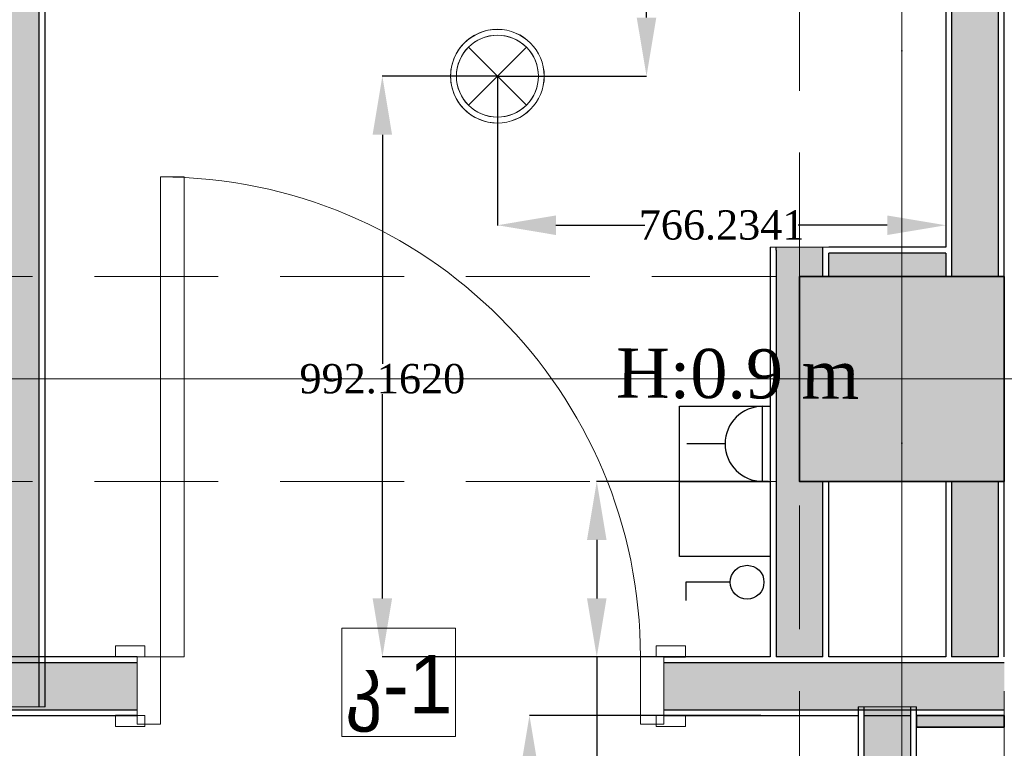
# Model space of a CAD drawing. Header units: inches. Extents: x -78787 to 29484, y -9517 to 23232.
# Tile 112 of 256: x -11177 to -9494, y 5013 to 6257. Entities that reach past the tile are written whole.
import ezdxf
from ezdxf.enums import TextEntityAlignment as Align

# ---------------------------------------------------------------- set-up
doc = ezdxf.new("R2010")
doc.units = ezdxf.units.IN
doc.header["$MEASUREMENT"] = 0
doc.set_wipeout_variables(frame=1)
doc.linetypes.add('Dot & Dashed', pattern=[670.277762, 317.5, -176.388889, 0, -176.388874])
doc.linetypes.add('Hidden', pattern=[317.5, 211.666667, -105.833333])
for name, color, linetype in [('- განათება', 7, 'Continuous'), ('- საშტეფცელო როზეტები', 7, 'Continuous'), ('New_Structural - Bearing', 7, 'Continuous'), ('Structural - Bearing', 7, 'Continuous'), ('Structural - Grid', 7, 'Continuous')]:
    doc.layers.add(name, color=color, linetype=linetype)
for name, color, linetype, lineweight in [('New_Annotation - Text_Pen_No__20', 1, 'Continuous', 0), ('New_Archicad Doors_Pen_No__1', 7, 'Continuous', 13), ('New_Structural - Bearing_Pen_No__1', 7, 'Continuous', 13), ('Structural - Bearing_Pen_No__20', 1, 'Continuous', 0)]:
    doc.layers.add(name, color=color, linetype=linetype, lineweight=lineweight)
for name, color, linetype, lineweight, true_color in [('New_Interior - Lamp_Pen_No__77', 7, 'Continuous', 20, 0xffeb28), ('New_Structural - Bearing_Pen_No__161', 7, 'Continuous', 13, 0x6a6a6a), ('New_Structural - Bearing_Pen_No__255', 7, 'Continuous', 13, 0xe8e8e8), ('New_Structural - Bearing_Pen_No__28', 7, 'Continuous', 35, 0xa80f02), ('New_Structural - Bearing_Pen_No__5', 7, 'Continuous', 25, 0x40a5ff), ('New_Structural - Bearing_Pen_No__57', 7, 'Continuous', 25, 0xdcd214), ('Structural - Bearing_Pen_No__102', 7, 'Continuous', 13, 0xcccccc), ('Structural - Bearing_Pen_No__161', 7, 'Continuous', 13, 0x6a6a6a), ('Structural - Bearing_Pen_No__28', 7, 'Continuous', 35, 0xa80f02), ('Structural - Grid_Pen_No__81', 7, 'Continuous', 20, 0x6a6a6a)]:
    doc.layers.add(name, color=color, linetype=linetype, lineweight=lineweight, true_color=true_color)
doc.styles.add('GENERATED_STYLE_2', font='txt')
doc.styles.get("Standard").update_dxf_attribs({"font": 'arial.ttf'})
doc.dimstyles.get("Standard").update_dxf_attribs({"dimtxt": 0.18, "dimasz": 0.18, "dimexe": 0.18, "dimexo": 0.0625, "dimgap": 0.09, "dimtad": 0, "dimtih": 1, "dimtoh": 1, "dimdec": 4, "dimzin": 0, "dimdsep": 46, "dimtxsty": 'Standard', "dimcen": 0.09, "dimadec": 0, "dimazin": 0, "dimtfac": 1, "dimtdec": 4, "dimtofl": 0, "dimtmove": 0, "dimatfit": 3, "dimfxl": 1, "dimtolj": 1, "dimtzin": 0, "dimarcsym": 0})

# ---------------------------------------------------------------- blocks, each defined once
blk = doc.blocks.new('Wall_36', base_point=(-34833.8, 26088.1))
at = {"layer": 'New_Structural - Bearing_Pen_No__57', "linetype": 'Continuous', "lineweight": 25, "true_color": 0xdcd214}
for points in [[(-34923.8, 29463.5), (-34923.8, 26838), (-34843.8, 26838), (-34843.8, 29463.5)], [(-34843.8, 26488), (-34923.8, 26488), (-34923.8, 26188.1), (-34843.8, 26188.1)]]:
    blk.add_hatch(color=52, dxfattribs=at).paths.add_polyline_path(points)
at = {"layer": 'New_Structural - Bearing_Pen_No__1', "color": 7, "linetype": 'Continuous', "lineweight": 13, "flags": 128}
blk.add_lwpolyline([(-34843.8, 26188.1), (-34923.8, 26188.1)], dxfattribs=at)
at = {"layer": 'New_Structural - Bearing_Pen_No__5', "color": 161, "linetype": 'Continuous', "lineweight": 25, "true_color": 0x40a5ff}
for p, q in [((-34923.8, 29463.5), (-34923.8, 26838)), ((-34843.8, 26838), (-34843.8, 29463.5)), ((-34923.8, 26488), (-34923.8, 26188.1)), ((-34843.8, 26188.1), (-34843.8, 26488))]:
    blk.add_line(p, q, dxfattribs=at)
at = {"layer": 'New_Structural - Bearing_Pen_No__5', "color": 161, "linetype": 'Continuous', "lineweight": 25, "true_color": 0x40a5ff, "flags": 128}
for points in [[(-34933.8, 29463.5), (-34933.8, 26888)], [(-34833.8, 26838), (-34833.8, 29284.6)], [(-34933.8, 26878), (-34933.8, 26838)], [(-34933.8, 26488), (-34933.8, 26188.1)], [(-34833.8, 26188.1), (-34833.8, 26488)]]:
    blk.add_lwpolyline(points, dxfattribs=at)
blk = doc.blocks.new('Wall_46', base_point=(-36573, 26103.2))
at = {"layer": 'New_Structural - Bearing_Pen_No__57', "linetype": 'Continuous', "lineweight": 25, "true_color": 0xdcd214}
blk.add_hatch(color=52, dxfattribs=at).paths.add_polyline_path([(-36563, 32588), (-36563, 26103.2), (-36483, 26103.2), (-36483, 32588)])
at = {"layer": 'New_Structural - Bearing_Pen_No__1', "color": 7, "linetype": 'Continuous', "lineweight": 13, "flags": 128}
for points in [[(-36563, 26103.2), (-36483, 26103.2)], [(-36483, 26103.2), (-36473, 26103.2)]]:
    blk.add_lwpolyline(points, dxfattribs=at)
at = {"layer": 'New_Structural - Bearing_Pen_No__5', "color": 161, "linetype": 'Continuous', "lineweight": 25, "true_color": 0x40a5ff}
blk.add_line((-36483, 26103.2), (-36483, 32588), dxfattribs=at)
at = {"layer": 'New_Structural - Bearing_Pen_No__5', "color": 161, "linetype": 'Continuous', "lineweight": 25, "true_color": 0x40a5ff, "flags": 128}
blk.add_lwpolyline([(-36473, 26103.2), (-36473, 30635)], dxfattribs=at)
blk = doc.blocks.new('Door_4')
at = {"layer": 'New_Archicad Doors_Pen_No__1', "color": 7, "linetype": 'Continuous', "lineweight": 13}
for p, q in [((370, 0), (370, 820)), ((370, 820), (410, 820)), ((410, 820), (410, 0)), ((-487, 0), (-487, 19)), ((-487, 19), (-437, 19)), ((-437, 19), (-437, 0)), ((437, 19), (487, 19)), ((437, 0), (437, 19)), ((487, 19), (487, 0)), ((-437, 0), (-487, 0)), ((-450, 0), (-487, 0)), ((-450, 0), (-487, 0)), ((-410, 0), (-450, 0)), ((-450, 0), (-450, -115)), ((-450, 0), (-450, -10)), ((-450, 0), (-450, -10)), ((-410, -115), (-410, 0)), ((410, 0), (370, 0)), ((450, 0), (410, 0)), ((410, 0), (410, -115)), ((487, 0), (437, 0)), ((450, -115), (450, 0)), ((450, 0), (450, -10)), ((450, 0), (450, -10)), ((450, 0), (487, 0)), ((450, 0), (487, 0)), ((-450, -10), (-450, -90)), ((-450, -10), (-450, -90)), ((450, -10), (450, -90)), ((450, -10), (450, -90)), ((-487, -119), (-487, -100)), ((-487, -100), (-437, -100)), ((-450, -100), (-487, -100)), ((-450, -100), (-487, -100)), ((-450, -90), (-450, -100)), ((-450, -90), (-450, -100)), ((-437, -100), (-437, -119)), ((437, -100), (487, -100)), ((437, -119), (437, -100)), ((450, -90), (450, -100)), ((450, -90), (450, -100)), ((450, -100), (487, -100)), ((450, -100), (487, -100)), ((487, -100), (487, -119)), ((-450, -115), (-410, -115)), ((410, -115), (450, -115)), ((-437, -119), (-487, -119)), ((487, -119), (437, -119))]:
    blk.add_line(p, q, dxfattribs=at)
blk.add_arc((410, 0), 820, 90, 180, dxfattribs=at)
blk = doc.blocks.new('Wall_85', base_point=(-35083.8, 24094.3))
at = {"layer": 'New_Structural - Bearing_Pen_No__57', "linetype": 'Continuous', "lineweight": 25, "true_color": 0xdcd214}
for points in [[(-34993.8, 26103.2), (-35073.8, 26103.2), (-35073.8, 25144.4), (-34993.8, 25144.4)], [(-35073.8, 24244.4), (-35073.8, 24094.3), (-34993.8, 24094.3), (-34993.8, 24244.4)]]:
    blk.add_hatch(color=52, dxfattribs=at).paths.add_polyline_path(points)
at = {"layer": 'New_Structural - Bearing_Pen_No__1', "color": 7, "linetype": 'Continuous', "lineweight": 13}
for p, q in [((-35083.8, 25144.4), (-35073.8, 25144.4)), ((-35073.8, 25144.4), (-34993.8, 25144.4)), ((-34993.8, 25144.4), (-34983.8, 25144.4)), ((-35083.8, 24244.4), (-35073.8, 24244.4)), ((-35073.8, 24244.4), (-34993.8, 24244.4)), ((-34993.8, 24244.4), (-34983.8, 24244.4))]:
    blk.add_line(p, q, dxfattribs=at)
at = {"layer": 'New_Structural - Bearing_Pen_No__1', "color": 7, "linetype": 'Continuous', "lineweight": 13, "flags": 128}
for points in [[(-35083.8, 26103.2), (-35073.8, 26103.2)], [(-35073.8, 26103.2), (-34993.8, 26103.2)], [(-34993.8, 26103.2), (-34983.8, 26103.2)], [(-35073.8, 24094.3), (-34993.8, 24094.3)]]:
    blk.add_lwpolyline(points, dxfattribs=at)
at = {"layer": 'New_Structural - Bearing_Pen_No__5', "color": 161, "linetype": 'Continuous', "lineweight": 25, "true_color": 0x40a5ff}
for p, q in [((-35073.8, 26103.2), (-35073.8, 25144.4)), ((-34993.8, 25144.4), (-34993.8, 26103.2)), ((-35083.8, 25144.4), (-35083.8, 25181.4)), ((-34983.8, 25144.4), (-34983.8, 25181.4)), ((-35083.8, 24244.4), (-35083.8, 24207.4)), ((-35073.8, 24244.4), (-35073.8, 24094.3)), ((-34993.8, 24094.3), (-34993.8, 24244.4)), ((-34983.8, 24244.4), (-34983.8, 24207.4))]:
    blk.add_line(p, q, dxfattribs=at)
at = {"layer": 'New_Structural - Bearing_Pen_No__5', "color": 161, "linetype": 'Continuous', "lineweight": 25, "true_color": 0x40a5ff, "flags": 128}
for points in [[(-35083.8, 26103.2), (-35083.8, 25144.4)], [(-34983.8, 26088.1), (-34983.8, 26103.2)], [(-34983.8, 25144.4), (-34983.8, 26068.1)], [(-35083.8, 24244.4), (-35083.8, 24094.3)], [(-34983.8, 24094.3), (-34983.8, 24244.4)]]:
    blk.add_lwpolyline(points, dxfattribs=at)
at = {"layer": 'New_Archicad Doors_Pen_No__1', "color": 7, "linetype": 'Continuous', "lineweight": 13, "xscale": -1, "zscale": 1000, "rotation": 90}
blk.add_blockref('Door_4', (-35083.8, 24694.4), dxfattribs=at)
blk = doc.blocks.new('Wall_86', base_point=(-35233.8, 26088.1))
at = {"layer": 'New_Structural - Bearing_Pen_No__255', "linetype": 'Continuous', "lineweight": 13, "true_color": 0xe8e8e8}
for points in [[(-35143.8, 26888), (-35223.8, 26888), (-35223.8, 26883), (-35213.8, 26878), (-35143.8, 26878)], [(-35223.8, 26188.1), (-35143.8, 26188.1), (-35143.8, 26488), (-35183.8, 26488), (-35183.8, 26838), (-35143.8, 26838), (-35143.8, 26843), (-35223.8, 26883)], [(-35143.8, 26878), (-35213.8, 26878), (-35143.8, 26843)]]:
    blk.add_hatch(color=254, dxfattribs=at).paths.add_polyline_path(points)
at = {"layer": 'New_Structural - Bearing_Pen_No__1', "color": 7, "linetype": 'Continuous', "lineweight": 13, "flags": 128}
for points in [[(-35233.8, 26888), (-35223.8, 26888)], [(-35223.8, 26888), (-35143.8, 26888)], [(-35143.8, 26888), (-35133.8, 26888)], [(-35223.8, 26188.1), (-35143.8, 26188.1)]]:
    blk.add_lwpolyline(points, dxfattribs=at)
at = {"layer": 'New_Structural - Bearing_Pen_No__5', "color": 161, "linetype": 'Continuous', "lineweight": 25, "true_color": 0x40a5ff}
for p, q in [((-35223.8, 26883), (-35223.8, 26888)), ((-35223.8, 26883), (-35223.8, 26188.1)), ((-35143.8, 26878), (-35143.8, 26888)), ((-35143.8, 26843), (-35143.8, 26878)), ((-35133.8, 26838), (-35133.8, 26878)), ((-35143.8, 26838), (-35143.8, 26843)), ((-35143.8, 26188.1), (-35143.8, 26488))]:
    blk.add_line(p, q, dxfattribs=at)
at = {"layer": 'New_Structural - Bearing_Pen_No__5', "color": 161, "linetype": 'Continuous', "lineweight": 25, "true_color": 0x40a5ff, "flags": 128}
for points in [[(-35233.8, 26888), (-35233.8, 26188.1)], [(-35133.8, 26188.1), (-35133.8, 26488)]]:
    blk.add_lwpolyline(points, dxfattribs=at)
blk = doc.blocks.new('Wall_90', base_point=(-29183.8, 26088.1))
at = {"layer": 'New_Structural - Bearing_Pen_No__57', "linetype": 'Continuous', "lineweight": 25, "true_color": 0xdcd214}
for points in [[(-37476.6, 26098.1), (-36315.6, 26098.1), (-36315.6, 26178.1), (-37476.6, 26178.1)], [(-35415.6, 26098.1), (-34833.8, 26098.1), (-34833.8, 26128.1), (-34833.8, 26178.1), (-35415.6, 26178.1)]]:
    blk.add_hatch(color=52, dxfattribs=at).paths.add_polyline_path(points)
at = {"layer": 'New_Structural - Bearing_Pen_No__1', "color": 7, "linetype": 'Continuous', "lineweight": 13}
for p, q in [((-36315.6, 26188.1), (-36315.6, 26178.1)), ((-35415.6, 26188.1), (-35415.6, 26178.1)), ((-36315.6, 26178.1), (-36315.6, 26098.1)), ((-35415.6, 26178.1), (-35415.6, 26098.1)), ((-36315.6, 26098.1), (-36315.6, 26088.1)), ((-35415.6, 26098.1), (-35415.6, 26088.1))]:
    blk.add_line(p, q, dxfattribs=at)
at = {"layer": 'New_Structural - Bearing_Pen_No__5', "color": 161, "linetype": 'Continuous', "lineweight": 25, "true_color": 0x40a5ff}
for p, q in [((-36315.6, 26188.1), (-36352.6, 26188.1)), ((-35415.6, 26188.1), (-35378.6, 26188.1)), ((-36315.6, 26178.1), (-37476.6, 26178.1)), ((-34833.8, 26178.1), (-35415.6, 26178.1)), ((-37476.6, 26098.1), (-36315.6, 26098.1)), ((-35415.6, 26098.1), (-34833.8, 26098.1)), ((-36315.6, 26088.1), (-36352.6, 26088.1)), ((-35415.6, 26088.1), (-35378.6, 26088.1))]:
    blk.add_line(p, q, dxfattribs=at)
at = {"layer": 'New_Structural - Bearing_Pen_No__5', "color": 161, "linetype": 'Continuous', "lineweight": 25, "true_color": 0x40a5ff, "flags": 128}
for points in [[(-36315.6, 26188.1), (-37476.6, 26188.1)], [(-35233.8, 26188.1), (-35415.6, 26188.1)], [(-35143.8, 26188.1), (-35223.8, 26188.1)], [(-34933.8, 26188.1), (-35133.8, 26188.1)], [(-34843.8, 26188.1), (-34923.8, 26188.1)], [(-37476.6, 26088.1), (-36315.6, 26088.1)], [(-35415.6, 26088.1), (-35083.8, 26088.1)], [(-35073.8, 26088.1), (-34993.8, 26088.1)]]:
    blk.add_lwpolyline(points, dxfattribs=at)
at = {"layer": 'New_Archicad Doors_Pen_No__1', "color": 7, "linetype": 'Continuous', "lineweight": 13, "xscale": -1, "zscale": 1000}
blk.add_blockref('Door_4', (-35865.6, 26188.1), dxfattribs=at)
blk = doc.blocks.new('Wall_200', base_point=(-35233.8, 26838))
at = {"layer": 'New_Structural - Bearing_Pen_No__255', "linetype": 'Continuous', "lineweight": 13, "true_color": 0xe8e8e8}
blk.add_hatch(color=254, dxfattribs=at).paths.add_polyline_path([(-35133.8, 26838), (-34933.8, 26838), (-34933.8, 26878), (-35133.8, 26878)])
at = {"layer": 'New_Structural - Bearing_Pen_No__1', "color": 7, "linetype": 'Continuous', "lineweight": 13, "flags": 128}
blk.add_lwpolyline([(-34933.8, 26838), (-34933.8, 26878)], dxfattribs=at)
at = {"layer": 'New_Structural - Bearing_Pen_No__5', "color": 161, "linetype": 'Continuous', "lineweight": 25, "true_color": 0x40a5ff}
for p in [(-35133.8, 26838), (-34933.8, 26878)]:
    blk.add_line(p, (-35133.8, 26878), dxfattribs=at)
at = {"layer": 'New_Structural - Bearing_Pen_No__5', "color": 161, "linetype": 'Continuous', "lineweight": 25, "true_color": 0x40a5ff, "flags": 128}
blk.add_lwpolyline([(-34933.8, 26888), (-35133.8, 26888)], dxfattribs=at)
blk = doc.blocks.new('Column_14', base_point=(-35008.8, 26663))
at = {"layer": 'Structural - Bearing_Pen_No__161', "linetype": 'Continuous', "lineweight": 0, "true_color": 0x6a6a6a}
blk.add_hatch(color=251, dxfattribs=at).paths.add_polyline_path([(-34833.8, 26488), (-34833.8, 26838), (-35183.8, 26838), (-35183.8, 26488)])
at = {"layer": 'Structural - Bearing_Pen_No__20', "color": 1, "linetype": 'Continuous', "lineweight": 0}
for p, q in [((-35008.8, 26743), (-35008.8, 26918)), ((-35088.8, 26663), (-35263.8, 26663)), ((-34928.8, 26663), (-34753.8, 26663)), ((-35008.8, 26583), (-35008.8, 26408))]:
    blk.add_line(p, q, dxfattribs=at)
blk.add_point((-35008.8, 26663), dxfattribs=at)
at = {"layer": 'Structural - Bearing_Pen_No__28', "color": 14, "linetype": 'Continuous', "lineweight": 35, "true_color": 0xa80f02, "flags": 128}
blk.add_lwpolyline([(-34833.8, 26488), (-34833.8, 26838), (-35183.8, 26838), (-35183.8, 26488)], close=True, dxfattribs=at)
blk = doc.blocks.new('Column_133', base_point=(-34908.8, 26078.1))
at = {"layer": 'New_Structural - Bearing_Pen_No__161', "linetype": 'Continuous', "lineweight": 0, "true_color": 0x6a6a6a}
blk.add_hatch(color=251, dxfattribs=at).paths.add_polyline_path([(-34833.8, 26068.1), (-34833.8, 26088.1), (-34983.8, 26088.1), (-34983.8, 26068.1)])
at = {"layer": 'New_Structural - Bearing_Pen_No__28', "color": 14, "linetype": 'Continuous', "lineweight": 35, "true_color": 0xa80f02, "flags": 128}
blk.add_lwpolyline([(-34833.8, 26068.1), (-34833.8, 26088.1), (-34983.8, 26088.1), (-34983.8, 26068.1)], close=True, dxfattribs=at)
blk = doc.blocks.new('Standard grid marker')
at = {"layer": 'Structural - Grid_Pen_No__81', "color": 251, "linetype": 'Continuous', "lineweight": 20, "true_color": 0x6a6a6a}
blk.add_line((1000, 0), (51328.1, 0), dxfattribs=at)
at = {"layer": 'Structural - Grid_Pen_No__81', "color": 251, "lineweight": 20, "true_color": 0x6a6a6a, "style": 'GENERATED_STYLE_2'}
for tag, p in [('AC_MarkerText_1_0', (-100, -144)), ('AC_MarkerText_1_1', (52428.1, -144))]:
    blk.add_attdef(tag, text='', height=100, rotation=180, dxfattribs=at).set_placement(p, align=Align.TOP_CENTER)
blk = doc.blocks.new('Standard grid marker_2')
at = {"layer": 'Structural - Grid_Pen_No__81', "color": 251, "linetype": 'Continuous', "lineweight": 20, "true_color": 0x6a6a6a}
blk.add_line((1000, 0), (27734.9, 0), dxfattribs=at)
at = {"layer": 'Structural - Grid_Pen_No__81', "color": 251, "lineweight": 20, "true_color": 0x6a6a6a, "style": 'GENERATED_STYLE_2'}
for tag, p in [('AC_MarkerText_1_0', (-1.5, -46.7)), ('AC_MarkerText_1_1', (28933.4, -46.7))]:
    blk.add_attdef(tag, text='', height=100, rotation=270, dxfattribs=at).set_placement(p, align=Align.TOP_CENTER)
blk = doc.blocks.new('Beam_7', base_point=(-35008.8, 14663))
at = {"layer": 'Structural - Bearing_Pen_No__102', "color": 254, "linetype": 'Dot & Dashed', "lineweight": 13, "true_color": 0xcccccc}
blk.add_line((-35008.8, 14663), (-35008.8, 32663), dxfattribs=at)
at = {"layer": 'Structural - Bearing_Pen_No__102', "color": 254, "linetype": 'Hidden', "lineweight": 13, "true_color": 0xcccccc}
for p, q in [((-35183.8, 26838), (-35183.8, 32488)), ((-34833.8, 26838), (-34833.8, 32488)), ((-35183.8, 20838), (-35183.8, 26488)), ((-34833.8, 20838), (-34833.8, 26488))]:
    blk.add_line(p, q, dxfattribs=at)
blk = doc.blocks.new('Beam_12', base_point=(-47008.8, 26663))
at = {"layer": 'Structural - Bearing_Pen_No__102', "color": 254, "linetype": 'Hidden', "lineweight": 13, "true_color": 0xcccccc}
for p, q in [((-40833.8, 26838), (-35183.8, 26838)), ((-40833.8, 26488), (-35183.8, 26488))]:
    blk.add_line(p, q, dxfattribs=at)
at = {"layer": 'Structural - Bearing_Pen_No__102', "color": 254, "linetype": 'Dot & Dashed', "lineweight": 13, "true_color": 0xcccccc}
blk.add_line((-47008.8, 26663), (991.2, 26663), dxfattribs=at)
blk = doc.blocks.new('2-იანი ჩარჩო')
at = {"layer": '- საშტეფცელო როზეტები', "color": 5}
blk.add_line((8600.4, 3737), (8600.4, 3582), dxfattribs=at)
for points in [[(8472.1, 3582), (8472.1, 3737), (8600.4, 3737)], [(8600.4, 3737), (8728.7, 3737), (8728.7, 3582), (8600.4, 3582)], [(8600.4, 3582), (8472.1, 3582)]]:
    blk.add_lwpolyline(points, dxfattribs=at)
blk = doc.blocks.new('- საშტეფცელო როზეტი IP22')
at = {"layer": '- საშტეფცელო როზეტები', "color": 5}
for p, q in [((8536.7, 3822.7), (8536.7, 3888.1)), ((8472.6, 3758.6), (8600.9, 3758.6))]:
    blk.add_line(p, q, dxfattribs=at)
blk.add_arc((8536.7, 3758.6), 64.1, 0, 180, dxfattribs=at)
blk = doc.blocks.new('ერთკლავიშა ორკლავიშა სამკლავიშა ჩამრთველი იპ22')
at = {"layer": '- განათება', "color": 6}
blk.add_line((0.9, 97.5), (0.8, 352.8), dxfattribs=at)
blk.add_lwpolyline([(0.8, 352.8), (-106, 352.8)], dxfattribs=at)
blk.add_circle((0, 0), 97.5, dxfattribs=at)
blk = doc.blocks.new('ერთკლავიშა ჩამრთველი იპ 22')
at = {"layer": '- განათება', "color": 6}
blk.add_blockref('ერთკლავიშა ორკლავიშა სამკლავიშა ჩამრთველი იპ22', (0, 0), dxfattribs=at)
blk = doc.blocks.new('Recessed Spot')
at = {"layer": 'New_Interior - Lamp_Pen_No__77', "color": 2, "linetype": 'Continuous', "lineweight": 20, "true_color": 0xffeb28}
for q in [(-49.5, 49.5), (49.5, 49.5), (-49.5, -49.5), (49.5, -49.5)]:
    blk.add_line((0, 0), q, dxfattribs=at)
at = {"layer": 'New_Interior - Lamp_Pen_No__77', "color": 2, "linetype": 'Continuous', "lineweight": 20, "true_color": 0xffeb28, "flags": 128}
blk.add_lwpolyline([(80, 0, 1), (-80, 0, 1)], format="xyb", close=True, dxfattribs=at)
at = {"layer": 'New_Interior - Lamp_Pen_No__77', "color": 2, "linetype": 'Continuous', "lineweight": 20, "true_color": 0xffeb28}
blk.add_circle((0, 0), 70, dxfattribs=at)
blk = doc.blocks.new('*D580')
at = {"layer": '- განათება', "color": 0, "lineweight": -2, "transparency": 16777216}
for p, q in [((-10360.2, 7484.5), (-10105.3, 7484.5)), ((-10105.5, 7384.5), (-10105.5, 6756.4)), ((-10105.5, 6260.6), (-10105.5, 6705.1)), ((-10360.2, 6160.6), (-10105.3, 6160.6))]:
    blk.add_line(p, q, dxfattribs=at)
at = {"layer": '- განათება', "color": 0, "transparency": 16777216}
for points in [[(-10122.2, 7384.5), (-10088.8, 7384.5), (-10105.5, 7484.5)], [(-10122.2, 6260.6), (-10088.8, 6260.6), (-10105.5, 6160.6)]]:
    blk.add_solid(points, dxfattribs=at)
at = {"layer": 'Defpoints', "color": 0, "transparency": 16777216}
for p in [(-10360.3, 7484.5), (-10105.5, 7484.5), (-10360.3, 6160.6)]:
    blk.add_point(p, dxfattribs=at)
at = {"layer": '- განათება', "color": 0, "transparency": 16777216, "insert": (-10105.5, 6730.7), "char_height": 50, "attachment_point": 5}
blk.add_mtext('\\A1;{\\fSylfaen|b0|i0|c0|p18;1323.8446}', dxfattribs=at)
blk = doc.blocks.new('*D581')
at = {"layer": '- განათება', "color": 0, "lineweight": -2, "transparency": 16777216}
for p, q in [((-10360.3, 6160.6), (-10360.3, 5905.8)), ((-9594.1, 6158.4), (-9594.1, 5905.8)), ((-10260.3, 5906), (-10108.1, 5906)), ((-9694.1, 5906), (-9846.2, 5906))]:
    blk.add_line(p, q, dxfattribs=at)
at = {"layer": '- განათება', "color": 0, "transparency": 16777216}
for points in [[(-10260.3, 5922.7), (-10260.3, 5889.3), (-10360.3, 5906)], [(-9694.1, 5922.7), (-9694.1, 5889.3), (-9594.1, 5906)]]:
    blk.add_solid(points, dxfattribs=at)
at = {"layer": 'Defpoints', "color": 0, "transparency": 16777216}
for p in [(-10360.3, 6160.6), (-9594.1, 6158.5), (-9594.1, 5906)]:
    blk.add_point(p, dxfattribs=at)
at = {"layer": '- განათება', "color": 0, "transparency": 16777216, "insert": (-9977.2, 5906), "char_height": 50, "attachment_point": 5}
blk.add_mtext('\\A1;{\\fSylfaen|b0|i0|c0|p18;766.2341}', dxfattribs=at)
blk = doc.blocks.new('*D582')
at = {"layer": '- განათება', "color": 0, "lineweight": -2, "transparency": 16777216}
for p, q in [((-10360.4, 6160.6), (-10557.1, 6160.6)), ((-10556.9, 6060.6), (-10556.9, 5669.1)), ((-10556.9, 5268.5), (-10556.9, 5617.6)), ((-10064, 5168.5), (-10557.1, 5168.5))]:
    blk.add_line(p, q, dxfattribs=at)
at = {"layer": '- განათება', "color": 0, "transparency": 16777216}
for points in [[(-10573.6, 6060.6), (-10540.3, 6060.6), (-10556.9, 6160.6)], [(-10573.6, 5268.5), (-10540.3, 5268.5), (-10556.9, 5168.5)]]:
    blk.add_solid(points, dxfattribs=at)
at = {"layer": 'Defpoints', "color": 0, "transparency": 16777216}
for p in [(-10556.9, 6160.6), (-10360.3, 6160.6), (-10063.9, 5168.5)]:
    blk.add_point(p, dxfattribs=at)
at = {"layer": '- განათება', "color": 0, "transparency": 16777216, "insert": (-10556.9, 5643.4), "char_height": 50, "attachment_point": 5}
blk.add_mtext('\\A1;{\\fSylfaen|b0|i0|c0|p18;992.1620}', dxfattribs=at)
blk = doc.blocks.new('*D1122')
at = {"layer": '- განათება', "color": 0, "lineweight": -2, "transparency": 16777216}
for p, q in [((-9910, 5068.5), (-10305.7, 5068.5)), ((-10305.5, 4968.5), (-10305.5, 4926.2)), ((-10305.5, 4774.7), (-10305.5, 4874.8)), ((-10644, 4674.7), (-10305.3, 4674.7))]:
    blk.add_line(p, q, dxfattribs=at)
at = {"layer": '- განათება', "color": 0, "transparency": 16777216}
for points in [[(-10322.2, 4968.5), (-10288.8, 4968.5), (-10305.5, 5068.5)], [(-10322.2, 4774.7), (-10288.8, 4774.7), (-10305.5, 4674.7)]]:
    blk.add_solid(points, dxfattribs=at)
at = {"layer": 'Defpoints', "color": 0, "transparency": 16777216}
for p in [(-9910, 5068.5), (-10644.1, 4674.7), (-10305.5, 4674.7)]:
    blk.add_point(p, dxfattribs=at)
at = {"layer": '- განათება', "color": 0, "transparency": 16777216, "insert": (-10305.5, 4900.5), "char_height": 50, "attachment_point": 5}
blk.add_mtext('\\A1;{\\fSylfaen|b0|i0|c0|p18;393.8029}', dxfattribs=at)
blk = doc.blocks.new('*D1186')
at = {"layer": '- საშტეფცელო როზეტები', "color": 0, "lineweight": -2, "transparency": 16777216}
for p, q in [((-9897.1, 5468.5), (-10190.7, 5468.5)), ((-10190.5, 5368.5), (-10190.5, 5268.5)), ((-9894.1, 5168.5), (-10190.7, 5168.5)), ((-10190.5, 5168.5), (-10190.5, 4935)), ((-10190.5, 4935), (-10290.5, 4935))]:
    blk.add_line(p, q, dxfattribs=at)
at = {"layer": '- საშტეფცელო როზეტები', "color": 0, "transparency": 16777216}
for points in [[(-10207.2, 5368.5), (-10173.8, 5368.5), (-10190.5, 5468.5)], [(-10207.2, 5268.5), (-10173.8, 5268.5), (-10190.5, 5168.5)]]:
    blk.add_solid(points, dxfattribs=at)
at = {"layer": 'Defpoints', "color": 0, "transparency": 16777216}
for p in [(-10190.5, 5468.5), (-9897, 5468.5), (-9894.1, 5168.5)]:
    blk.add_point(p, dxfattribs=at)
at = {"layer": '- საშტეფცელო როზეტები', "color": 0, "transparency": 16777216, "insert": (-10424, 4935), "char_height": 50, "attachment_point": 5}
blk.add_mtext('\\A1;{\\fSylfaen|b0|i0|c0|p18;300.0000}', dxfattribs=at)
blk = doc.blocks.new('AVARIULI GANATEBA')
at = {"layer": '- განათება', "color": 3, "linetype": 'Continuous', "lineweight": 20}
for q in [(-49.5, 49.5), (49.5, 49.5), (-49.5, -49.5), (49.5, -49.5)]:
    blk.add_line((0, 0), q, dxfattribs=at)
for major_axis, start_param, end_param in [((56.6, 56.6), 0.785398, 3.926991), ((-49.5, 49.5), 2.356194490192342, 8.639379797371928), ((56.6, 56.6), 3.926991, 7.068583)]:
    blk.add_ellipse((0, 0), major_axis=major_axis, ratio=1, start_param=start_param, end_param=end_param, dxfattribs=at)

msp = doc.modelspace()

# ---------------------------------------------------------------- block references
at = {"layer": '- განათება', "color": 1}
msp.add_blockref('AVARIULI GANATEBA', (-10360.30259, 6160.63356), dxfattribs=at)
at = {"layer": '- განათება', "color": 3, "linetype": 'Continuous', "lineweight": 20, "zscale": 1000}
msp.add_blockref('Recessed Spot', (-10360.30259, 6160.63356), dxfattribs=at)
at = {"layer": '- განათება', "color": 6, "xscale": 0.2965673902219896, "yscale": 0.2965673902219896, "zscale": 0.2965673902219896, "rotation": 90}
msp.add_blockref('ერთკლავიშა ჩამრთველი იპ 22', (-9933.65215, 5296.15409), dxfattribs=at)
at = {"layer": '- საშტეფცელო როზეტები', "color": 5, "rotation": 90}
msp.add_blockref('2-იანი ჩარჩო', (-6312.09602, -3131.91375), dxfattribs=at)
at = {"layer": '- საშტეფცელო როზეტები', "rotation": 90}
msp.add_blockref('- საშტეფცელო როზეტი IP22', (-6148.48265, -3004.13654), dxfattribs=at)
at = {"layer": 'New_Structural - Bearing', "color": 7, "lineweight": 35}
for name, p in [('Wall_46', (-11233.26504, 5083.56462)), ('Wall_36', (-9494.06848, 5068.47159)), ('Wall_90', (-3844.06848, 5068.47159)), ('Wall_86', (-9894.06848, 5068.47159)), ('Wall_200', (-9894.06848, 5818.35514)), ('Wall_85', (-9744.06848, 3074.66871))]:
    msp.add_blockref(name, p, dxfattribs=at)
at = {"layer": 'New_Structural - Bearing', "color": 14, "lineweight": 35, "true_color": 0xa80f02}
msp.add_blockref('Column_133', (-9569.06848, 5058.47159), dxfattribs=at)
at = {"layer": 'Structural - Bearing', "color": 254, "lineweight": 13, "true_color": 0xcccccc}
for name, p in [('Beam_7', (-9669.06848, -6356.64486)), ('Beam_12', (-21669.06848, 5643.35514))]:
    msp.add_blockref(name, p, dxfattribs=at)
at = {"layer": 'Structural - Bearing', "color": 14, "lineweight": 35, "true_color": 0xa80f02}
msp.add_blockref('Column_14', (-9669.06848, 5643.35514), dxfattribs=at)
at = {"layer": 'Structural - Grid', "color": 8, "linetype": 'Continuous', "lineweight": 15, "zscale": 1000}
for name, p, rotation in [('Standard grid marker_2', (-9669.06848, -9316.57065), 90), ('Standard grid marker', (29284.00379, 5643.35514), 180)]:
    msp.add_blockref(name, p, dxfattribs=dict(at, rotation=rotation))

# ---------------------------------------------------------------- texts
at = {"layer": '- საშტეფცელო როზეტები', "color": 5, "insert": (-9741.51118, 5693.33418), "char_height": 83.9644685, "attachment_point": 3, "rotation": 359.68932566}
msp.add_mtext_dynamic_manual_height_columns('{\\fSylfaen|b0|i0|c0|p18;H:0.9 m}', width=710.9466492, gutter_width=1.70068, heights=[0], dxfattribs=at)

# ---------------------------------------------------------------- dimensions: what is measured, and where the dimension line sits
at = {"layer": '- განათება', "color": 1}
dim = msp.add_linear_dim(base=(-10105.5, 7484.47817), p1=(-10360.30259, 6160.63356), p2=(-10360.30259, 7484.47817), angle=90, text='{\\fSylfaen|b0|i0|c0|p18;<>}', dimstyle='Standard', override={"dimtxt": 50, "dimasz": 100}, dxfattribs=at)
dim.commit()
dim.dimension.update_dxf_attribs({"geometry": '*D580', "text_midpoint": (-10105.5, 6730.74243), "dimtype": 160})
dim = msp.add_linear_dim(base=(-9594.06848, 5906), p1=(-10360.30259, 6160.63356), p2=(-9594.06848, 6158.5), text='{\\fSylfaen|b0|i0|c0|p18;<>}', dimstyle='Standard', override={"dimtxt": 50, "dimasz": 100}, dxfattribs=at)
dim.commit()
dim.dimension.update_dxf_attribs({"geometry": '*D581', "text_midpoint": (-9977.18554, 5906), "dimtype": 160})

# ---------------------------------------------------------------- next in the draw order: wipeouts: each hides what was drawn before it
at = {"color": 1, "linetype": 'Continuous', "lineweight": 0, "ltscale": 221953.208508}
msp.add_wipeout([(-10626.03906, 5032.606), (-10431.85705, 5032.606), (-10431.85705, 5217.45502), (-10626.03906, 5217.45502)], dxfattribs=at).dxf.layer = 'New_Annotation - Text_Pen_No__20'

# ---------------------------------------------------------------- next in the draw order: linework, layer by layer
at = {"layer": 'New_Annotation - Text_Pen_No__20', "color": 1, "linetype": 'Continuous', "lineweight": 0, "flags": 128}
msp.add_lwpolyline([(-10626.03906, 5032.606), (-10431.85705, 5032.606), (-10431.85705, 5217.45502), (-10626.03906, 5217.45502), (-10626.03906, 5032.606)], close=True, dxfattribs=at)

# ---------------------------------------------------------------- next in the draw order: texts
at = {"layer": 'New_Annotation - Text_Pen_No__20', "color": 1, "linetype": 'Continuous', "lineweight": 0, "insert": (-10528.94805, 5171.952), "char_height": 100, "attachment_point": 2, "style": 'GENERATED_STYLE_2'}
msp.add_mtext('\\A1;{\\pqc;\\fBOG 2018|b0|i0|c0|p0;\\W1.000000;კ-1}', dxfattribs=at)

# ---------------------------------------------------------------- next in the draw order: dimensions: what is measured, and where the dimension line sits
at = {"layer": '- განათება', "color": 1}
for base, p1, p2, angle, picture, middle in [((-10556.94264, 6160.63356), (-10063.89654, 5168.47159), (-10360.30259, 6160.63356), 90, '*D582', (-10556.94264, 5643.35514)), ((-10305.5, 4674.66871), (-9909.98255, 5068.47159), (-10644.06848, 4674.66871), 270, '*D1122', (-10305.5, 4900.5))]:
    dim = msp.add_linear_dim(base=base, p1=p1, p2=p2, angle=angle, text='{\\fSylfaen|b0|i0|c0|p18;<>}', dimstyle='Standard', override={"dimtxt": 50, "dimasz": 100}, dxfattribs=at)
    dim.commit()
    dim.dimension.update_dxf_attribs({"geometry": picture, "text_midpoint": middle, "dimtype": 160})
at = {"layer": '- საშტეფცელო როზეტები', "color": 1}
dim = msp.add_linear_dim(base=(-10190.5, 5468.47161), p1=(-9894.06848, 5168.47159), p2=(-9897.03964, 5468.47161), angle=90, text='{\\fSylfaen|b0|i0|c0|p18;<>}', dimstyle='Standard', override={"dimtxt": 50, "dimasz": 100}, dxfattribs=at)
dim.commit()
dim.dimension.update_dxf_attribs({"geometry": '*D1186', "text_midpoint": (-10423.97641, 4934.99517), "dimtype": 160})

doc.saveas('drawing.dxf')
